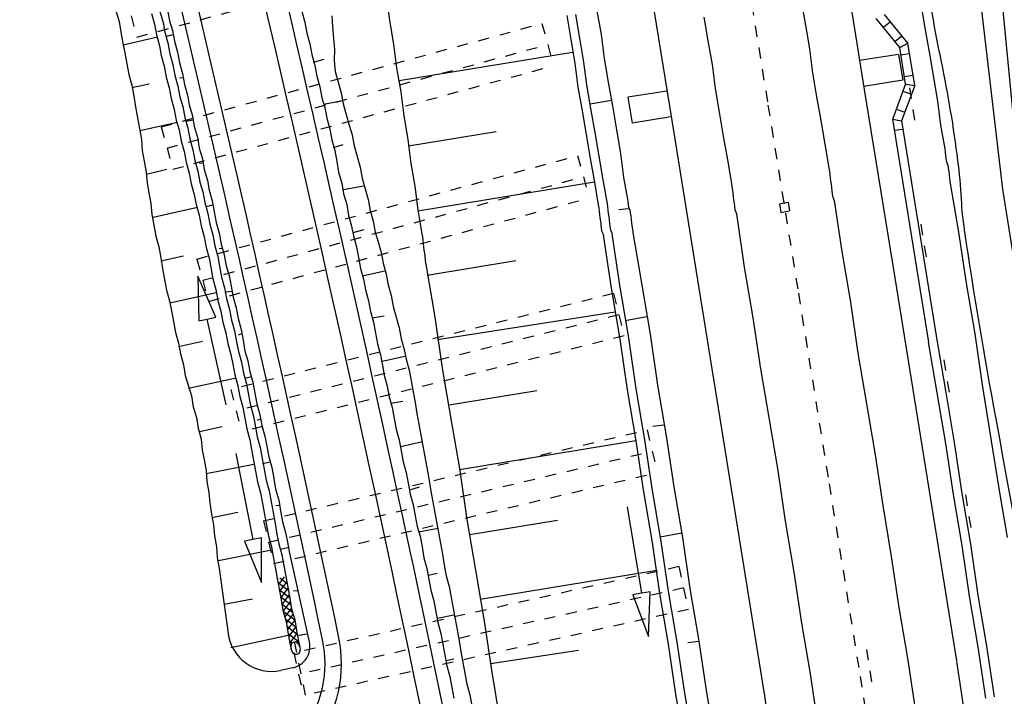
# Model space of a CAD drawing. Extents: x 447693 to 448165, y 439527 to 440695.
# Tile 70 of 88: x 447813 to 447858, y 440325 to 440356. Entities that reach past the tile are written whole.
import ezdxf

# ---------------------------------------------------------------- set-up
doc = ezdxf.new("R2010")
doc.units = 0
doc.header["$LTSCALE"] = 2
doc.header["$MEASUREMENT"] = 0
for name, pattern in [('ACAD_ISO05W100', [0.5, 0.25, -0.25]), ('ACAD_ISO10W100W', [0.5, 0.25, -0.25]), ('AUSGEZOGEN', [0]), ('PUNKTX2', [0.5, 0.25, -0.25]), ('STRICHLINIEX2', [0.5, 0.25, -0.25])]:
    doc.linetypes.add(name, pattern=pattern)
doc.layers.get('0').update_dxf_attribs({"linetype": 'AUSGEZOGEN'})
for name, color, linetype in [('209-GRENZL-BAB', 7, 'AUSGEZOGEN'), ('BOESCHG', 250, 'AUSGEZOGEN'), ('DB-Bahnachse', 7, 'CONTINUOUS'), ('DB-Gleisachse', 7, 'CONTINUOUS'), ('DB-GRABEN', 15, 'AUSGEZOGEN'), ('DB-HZV-Stützscheiben', 15, 'CONTINUOUS'), ('DB-Ingenieurbauwerke', 15, 'CONTINUOUS'), ('DB-Kabelanlagen', 15, 'CONTINUOUS'), ('DB-Wegboeschungen', 15, 'CONTINUOUS'), ('DB-Wegdurchlässe', 15, 'CONTINUOUS'), ('DB-Wege', 15, 'CONTINUOUS'), ('MULDE', 250, 'AUSGEZOGEN')]:
    doc.layers.add(name, color=color, linetype=linetype)

# ---------------------------------------------------------------- blocks, each defined once
blk = doc.blocks.new('*X374')
at = {"color": 0, "linetype": 'ByBlock'}
for p, q in [((-615605, -143717), (-615183, -143295)), ((-614898, -143686), (-615285, -143300)), ((-615272, -143702), (-614850, -143281)), ((-614595, -143670), (-614980, -143286)), ((-614939, -143688), (-614503, -143251)), ((-614317, -143631), (-614675, -143273)), ((-614605, -143672), (-614133, -143200)), ((-614031, -143599), (-614394, -143236)), ((-614234, -143619), (-613801, -143186)), ((-613726, -143586), (-614112, -143199)), ((-613890, -143593), (-613468, -143171)), ((-613421, -143573), (-613807, -143186)), ((-613557, -143578), (-613135, -143157)), ((-613116, -143559), (-613502, -143173)), ((-613110, -143247), (-613197, -143159)), ((-615813, -143726), (-616147, -143392)), ((-616133, -143609), (-615848, -143324)), ((-616118, -143739), (-616126, -143731)), ((-615937, -143731), (-615516, -143310)), ((-615508, -143713), (-615895, -143326)), ((-615203, -143699), (-615590, -143313)), ((-613224, -143564), (-613109, -143448))]:
    blk.add_line(p, q, dxfattribs=at)

msp = doc.modelspace()

# ---------------------------------------------------------------- linework, layer by layer
at = {"layer": '209-GRENZL-BAB', "flags": 128}
msp.add_lwpolyline([(447860.718, 440329.207), (447848.642, 440454.484)], dxfattribs=at)
at = {"layer": 'BOESCHG', "flags": 128}
msp.add_lwpolyline([(447841.981, 440461.039, -0.006619), (447842.458, 440458.389, -0.012671), (447842.653, 440456.996, -0.000941), (447842.997, 440453.941, 0.003655), (447843.09, 440453.154, 0.001128), (447843.394, 440450.776, 0.001784), (447843.595, 440449.273, 0.005206), (447843.848, 440447.561, -0.0034), (447844.246, 440444.94, -0.005019), (447844.714, 440441.463, -0.003732), (447845.261, 440436.775, -0.010405), (447845.402, 440435.171, 0.007381), (447845.588, 440432.91, 0.039608), (447846.424, 440428.202, -0.043027), (447847.165, 440423.862, -0.007666), (447847.293, 440421.968, 0.010073), (447847.398, 440420.527, 0.00665), (447847.895, 440415.855, -0.006994), (447848.364, 440411.413, -0.002764), (447848.468, 440410.201, 0.001682), (447848.635, 440408.209, 0.026182), (447849.331, 440403.246, -0.032843), (447849.833, 440399.28, -0.027064), (447849.842, 440397.858, 0.017602), (447849.814, 440395.672, 0.020563), (447850.096, 440391.251, 0.024364), (447850.667, 440387.556, 0.052935), (447851.373, 440385.335, -0.079643), (447851.765, 440383.831, -0.002652), (447851.994, 440381.309, -0.000964), (447852.573, 440374.369, -0.000371), (447852.778, 440371.834, 0.001588), (447852.827, 440371.242, 0.009735), (447853.006, 440369.551, 0.002084), (447854.031, 440361.671, 0.000459), (447854.189, 440360.499, 0.00032), (447854.419, 440358.821, 0.016726), (447855.301, 440353.687, -0.019065), (447856.053, 440349.178, -0.018328), (447856.213, 440347.412, 0.023148), (447856.354, 440346.014, 0.009181), (447857.789, 440337.388, -0.002735), (447862.98, 440308.496, -0.000965), (447864.118, 440301.883, 0.003565), (447864.435, 440300.094, 0.038236), (447864.695, 440299.112, -0.016906), (447865.377, 440296.922, -0.029081), (447867.47, 440287.094, 0.026959), (447869.682, 440276.484, 0.000674), (447870.173, 440274.644, -0.000208), (447871.77, 440268.683, -0.002031), (447873.672, 440261.455, -0.001437), (447876.289, 440251.219)], format="xyb", dxfattribs=at)
at = {"layer": 'DB-Bahnachse', "linetype": 'ACAD_ISO10W100W'}
for p, q in [((447846.019, 440360.253), (447847.4, 440351.709)), ((447847.4, 440351.709), (447848.788, 440343.115)), ((447848.788, 440343.115), (447850.189, 440334.422)), ((447850.189, 440334.422), (447851.602, 440325.63)), ((447851.602, 440325.63), (447852.977, 440316.732))]:
    msp.add_line(p, q, dxfattribs=at)
at = {"layer": 'DB-Gleisachse', "linetype": 'Continuous'}
for p, q in [((447848.92, 440356.437), (447849.107, 440355.352)), ((447844.474, 440355.724), (447844.662, 440354.639)), ((447849.107, 440355.352), (447849.295, 440354.267)), ((447844.662, 440354.639), (447844.849, 440353.554)), ((447849.295, 440354.267), (447849.433, 440353.175)), ((447844.849, 440353.554), (447844.987, 440352.463)), ((447849.433, 440353.175), (447849.62, 440352.09)), ((447844.987, 440352.463), (447845.174, 440351.377)), ((447849.62, 440352.09), (447849.808, 440351.005)), ((447845.174, 440351.377), (447845.362, 440350.292)), ((447849.808, 440351.005), (447849.995, 440349.92)), ((447845.362, 440350.292), (447845.549, 440349.207)), ((447849.995, 440349.92), (447850.183, 440348.835)), ((447845.549, 440349.207), (447845.737, 440348.122)), ((447850.183, 440348.835), (447850.201, 440348.686)), ((447850.201, 440348.686), (447850.22, 440348.537)), ((447850.22, 440348.537), (447850.239, 440348.389)), ((447850.239, 440348.389), (447850.258, 440348.24)), ((447850.258, 440348.24), (447850.277, 440348.091)), ((447845.737, 440348.122), (447845.756, 440347.973)), ((447845.756, 440347.973), (447845.774, 440347.825)), ((447845.774, 440347.825), (447845.793, 440347.676)), ((447850.277, 440348.091), (447850.295, 440347.942)), ((447850.295, 440347.942), (447850.314, 440347.793)), ((447850.314, 440347.793), (447850.333, 440347.644)), ((447845.793, 440347.676), (447845.812, 440347.527)), ((447845.812, 440347.527), (447845.831, 440347.378)), ((447845.831, 440347.378), (447845.85, 440347.229)), ((447850.333, 440347.644), (447850.352, 440347.496)), ((447850.352, 440347.496), (447850.42, 440347.353)), ((447850.42, 440347.353), (447850.764, 440345.028)), ((447845.85, 440347.229), (447845.868, 440347.081)), ((447845.868, 440347.081), (447845.887, 440346.932)), ((447845.887, 440346.932), (447845.956, 440346.789)), ((447845.956, 440346.789), (447845.974, 440346.64)), ((447845.974, 440346.64), (447846.318, 440344.315)), ((447850.764, 440345.028), (447851.158, 440342.709)), ((447846.318, 440344.315), (447846.712, 440341.996)), ((447851.158, 440342.709), (447851.502, 440340.384)), ((447846.712, 440341.996), (447847.056, 440339.671)), ((447851.502, 440340.384), (447851.896, 440338.065)), ((447847.056, 440339.671), (447847.45, 440337.352)), ((447851.896, 440338.065), (447852.289, 440335.746)), ((447847.45, 440337.352), (447847.844, 440335.033)), ((447852.289, 440335.746), (447852.633, 440333.421)), ((447847.844, 440335.033), (447848.188, 440332.708)), ((447852.633, 440333.421), (447853.027, 440331.102)), ((447848.188, 440332.708), (447848.581, 440330.389)), ((447853.027, 440331.102), (447853.371, 440328.776)), ((447848.581, 440330.389), (447848.925, 440328.064)), ((447853.371, 440328.776), (447853.765, 440326.458)), ((447848.925, 440328.064), (447849.319, 440325.745)), ((447853.765, 440326.458), (447854.109, 440324.132)), ((447849.319, 440325.745), (447849.663, 440323.42))]:
    msp.add_line(p, q, dxfattribs=at)
at = {"layer": 'DB-GRABEN', "linetype": 'Continuous'}
for p, q in [((447829.992, 440356.667), (447830.13, 440355.575)), ((447839.599, 440356.015), (447839.787, 440354.93)), ((447854.39, 440356.221), (447854.578, 440355.135)), ((447830.13, 440355.575), (447830.317, 440354.49)), ((447838.217, 440355.79), (447838.404, 440354.705)), ((447838.613, 440355.841), (447838.801, 440354.755)), ((447854.578, 440355.135), (447854.765, 440354.05)), ((447838.404, 440354.705), (447838.592, 440353.62)), ((447838.801, 440354.755), (447838.988, 440353.67)), ((447839.787, 440354.93), (447839.925, 440353.839)), ((447830.317, 440354.49), (447830.455, 440353.399)), ((447838.479, 440354.11), (447830.58, 440352.81)), ((447854.765, 440354.05), (447854.953, 440352.965)), ((447838.592, 440353.62), (447838.729, 440352.529)), ((447838.988, 440353.67), (447839.12, 440352.629)), ((447839.925, 440353.839), (447840.112, 440352.754)), ((447830.455, 440353.399), (447830.643, 440352.314)), ((447840.112, 440352.754), (447840.3, 440351.669)), ((447854.953, 440352.965), (447855.14, 440351.88)), ((447830.643, 440352.314), (447830.78, 440351.223)), ((447838.729, 440352.529), (447838.917, 440351.444)), ((447839.12, 440352.629), (447839.307, 440351.544)), ((447840.268, 440351.917), (447839.282, 440351.742)), ((447855.14, 440351.88), (447855.278, 440350.789)), ((447838.917, 440351.444), (447839.104, 440350.359)), ((447839.307, 440351.544), (447839.495, 440350.459)), ((447840.3, 440351.669), (447840.487, 440350.584)), ((447830.78, 440351.223), (447830.968, 440350.137)), ((447831.005, 440349.84), (447835.005, 440350.496)), ((447839.495, 440350.459), (447839.682, 440349.373)), ((447840.487, 440350.584), (447840.674, 440349.499)), ((447855.278, 440350.789), (447855.465, 440349.704)), ((447830.968, 440350.137), (447831.106, 440349.046)), ((447839.104, 440350.359), (447839.292, 440349.274)), ((447855.465, 440349.704), (447855.484, 440349.555)), ((447855.484, 440349.555), (447855.503, 440349.406)), ((447839.292, 440349.274), (447839.479, 440348.189)), ((447839.682, 440349.373), (447839.87, 440348.288)), ((447840.674, 440349.499), (447840.812, 440348.407)), ((447855.503, 440349.406), (447855.522, 440349.257)), ((447855.522, 440349.257), (447855.54, 440349.109)), ((447855.54, 440349.109), (447855.609, 440348.966)), ((447831.106, 440349.046), (447831.287, 440348.011)), ((447855.609, 440348.966), (447855.628, 440348.817)), ((447855.628, 440348.817), (447855.646, 440348.668)), ((447855.646, 440348.668), (447855.665, 440348.52)), ((447839.87, 440348.288), (447840.057, 440347.203)), ((447840.812, 440348.407), (447841, 440347.322)), ((447855.665, 440348.52), (447855.684, 440348.371)), ((447855.684, 440348.371), (447855.703, 440348.222)), ((447855.703, 440348.222), (447856.097, 440345.903)), ((447831.287, 440348.011), (447831.425, 440346.919)), ((447839.479, 440348.189), (447831.431, 440346.87)), ((447839.479, 440348.189), (447839.66, 440347.153)), ((447841, 440347.322), (447841.018, 440347.174)), ((447831.425, 440346.919), (447831.612, 440345.834)), ((447839.66, 440347.153), (447839.679, 440347.004)), ((447839.679, 440347.004), (447839.698, 440346.856)), ((447840.057, 440347.203), (447840.076, 440347.055)), ((447840.076, 440347.055), (447840.095, 440346.906)), ((447840.095, 440346.906), (447840.114, 440346.757)), ((447841.044, 440346.975), (447840.597, 440346.919)), ((447841.018, 440347.174), (447841.037, 440347.025)), ((447841.037, 440347.025), (447841.099, 440346.932)), ((447841.099, 440346.932), (447841.118, 440346.783)), ((447839.698, 440346.856), (447839.717, 440346.707)), ((447839.717, 440346.707), (447839.736, 440346.558)), ((447839.736, 440346.558), (447839.754, 440346.409)), ((447839.754, 440346.409), (447839.773, 440346.26)), ((447840.114, 440346.757), (447840.132, 440346.608)), ((447840.132, 440346.608), (447840.151, 440346.459)), ((447840.151, 440346.459), (447840.17, 440346.31)), ((447841.118, 440346.783), (447841.137, 440346.634)), ((447841.137, 440346.634), (447841.156, 440346.485)), ((447841.156, 440346.485), (447841.175, 440346.337)), ((447839.773, 440346.26), (447839.792, 440346.111)), ((447839.792, 440346.111), (447839.811, 440345.963)), ((447839.811, 440345.963), (447839.879, 440345.82)), ((447840.17, 440346.31), (447840.189, 440346.162)), ((447840.189, 440346.162), (447840.208, 440346.013)), ((447840.208, 440346.013), (447840.276, 440345.87)), ((447841.175, 440346.337), (447841.193, 440346.188)), ((447841.193, 440346.188), (447841.212, 440346.039)), ((447841.212, 440346.039), (447841.231, 440345.89)), ((447831.612, 440345.834), (447831.631, 440345.685)), ((447831.631, 440345.685), (447831.65, 440345.537)), ((447831.65, 440345.537), (447831.669, 440345.388)), ((447839.879, 440345.82), (447839.898, 440345.671)), ((447839.898, 440345.671), (447840.242, 440343.346)), ((447840.276, 440345.87), (447840.295, 440345.721)), ((447840.295, 440345.721), (447840.639, 440343.396)), ((447841.231, 440345.89), (447841.625, 440343.571)), ((447856.097, 440345.903), (447856.441, 440343.578)), ((447831.669, 440345.388), (447831.687, 440345.239)), ((447831.687, 440345.239), (447831.706, 440345.09)), ((447831.706, 440345.09), (447831.725, 440344.941)), ((447831.725, 440344.941), (447831.744, 440344.793)), ((447831.744, 440344.793), (447831.763, 440344.644)), ((447831.763, 440344.644), (447831.781, 440344.495)), ((447831.85, 440343.949), (447835.899, 440344.612)), ((447831.781, 440344.495), (447831.8, 440344.346)), ((447831.8, 440344.346), (447832.194, 440342.027)), ((447840.242, 440343.346), (447840.636, 440341.027)), ((447840.639, 440343.396), (447841.033, 440341.077)), ((447841.625, 440343.571), (447842.018, 440341.252)), ((447856.441, 440343.578), (447856.834, 440341.259)), ((447832.194, 440342.027), (447832.538, 440339.702)), ((447840.429, 440342.261), (447832.325, 440340.985)), ((447841.869, 440342.04), (447840.883, 440341.865)), ((447840.636, 440341.027), (447840.98, 440338.702)), ((447841.033, 440341.077), (447841.377, 440338.752)), ((447842.018, 440341.252), (447842.362, 440338.927)), ((447856.834, 440341.259), (447857.178, 440338.934)), ((447832.538, 440339.702), (447832.932, 440337.383)), ((447842.362, 440338.927), (447842.756, 440336.608)), ((447857.178, 440338.934), (447857.916, 440334.289)), ((447832.85, 440338.028), (447836.849, 440338.684)), ((447840.98, 440338.702), (447841.373, 440336.383)), ((447841.377, 440338.752), (447841.77, 440336.433)), ((447832.932, 440337.383), (447833.319, 440335.114)), ((447842.644, 440337.098), (447842.148, 440337.035)), ((447842.756, 440336.608), (447843.1, 440334.283)), ((447841.373, 440336.383), (447833.325, 440335.064)), ((447841.373, 440336.383), (447841.718, 440334.058)), ((447841.77, 440336.433), (447842.114, 440334.108)), ((447833.319, 440335.114), (447833.663, 440332.788)), ((447843.1, 440334.283), (447843.494, 440331.964)), ((447857.916, 440334.289), (447858.31, 440331.971)), ((447841.718, 440334.058), (447842.111, 440331.739)), ((447842.114, 440334.108), (447842.508, 440331.789)), ((447840.975, 440333.367), (447841.625, 440329.42)), ((447833.663, 440332.788), (447834.057, 440330.47)), ((447833.8, 440332.1), (447837.8, 440332.757)), ((447843.469, 440332.162), (447842.483, 440331.987)), ((447842.111, 440331.739), (447842.455, 440329.414)), ((447842.508, 440331.789), (447842.846, 440329.513)), ((447843.494, 440331.964), (447843.838, 440329.639)), ((447834.057, 440330.47), (447834.451, 440328.151)), ((447842.324, 440330.455), (447834.276, 440329.136)), ((447841.625, 440329.42), (447841.23, 440329.355)), ((447841.23, 440329.355), (447841.949, 440327.446)), ((447842.019, 440329.485), (447841.625, 440329.42)), ((447841.949, 440327.446), (447842.019, 440329.485)), ((447842.455, 440329.414), (447842.849, 440327.095)), ((447842.846, 440329.513), (447843.24, 440327.194)), ((447843.838, 440329.639), (447844.232, 440327.32)), ((447834.451, 440328.151), (447834.795, 440325.825)), ((447842.849, 440327.095), (447843.187, 440324.819)), ((447843.24, 440327.194), (447843.584, 440324.869)), ((447844.244, 440327.221), (447843.748, 440327.158)), ((447844.232, 440327.32), (447844.576, 440324.995)), ((447834.744, 440326.222), (447838.75, 440326.829)), ((447834.795, 440325.825), (447835.188, 440323.506)), ((447843.584, 440324.869), (447843.977, 440322.55)), ((447844.576, 440324.995), (447844.969, 440322.676)), ((447843.187, 440324.819), (447843.581, 440322.5))]:
    msp.add_line(p, q, dxfattribs=at)
at = {"layer": 'DB-HZV-Stützscheiben', "linetype": 'PUNKTX2'}
for p, q in [((447818.604, 440354.809), (447835.973, 440359.535)), ((447818.079, 440356.739), (447818.604, 440354.809)), ((447819.72, 440350.708), (447837.089, 440355.434)), ((447837.089, 440355.434), (447837.614, 440353.504)), ((447820.245, 440348.779), (447837.614, 440353.504)), ((447853.85, 440352.495), (447854.171, 440350.521)), ((447819.72, 440350.708), (447820.245, 440348.779)), ((447821.348, 440344.674), (447838.716, 440349.4)), ((447838.716, 440349.4), (447839.241, 440347.47)), ((447821.873, 440342.744), (447839.241, 440347.47)), ((447854.371, 440346.267), (447854.693, 440344.293)), ((447821.348, 440344.674), (447821.873, 440342.744)), ((447840.356, 440343.105), (447822.896, 440338.727)), ((447840.356, 440343.105), (447840.842, 440341.166)), ((447840.842, 440341.166), (447823.383, 440336.787)), ((447855.424, 440340.082), (447855.74, 440338.107)), ((447822.896, 440338.727), (447823.383, 440336.787)), ((447824.371, 440332.722), (447841.884, 440336.881)), ((447841.884, 440336.881), (447842.346, 440334.936)), ((447824.833, 440330.776), (447842.346, 440334.936)), ((447856.41, 440333.91), (447856.727, 440331.936)), ((447824.386, 440332.726), (447824.849, 440330.78)), ((447843.332, 440330.638), (447825.768, 440326.698)), ((447843.332, 440330.638), (447843.769, 440328.687)), ((447843.769, 440328.687), (447826.206, 440324.747)), ((447825.768, 440326.698), (447826.206, 440324.747)), ((447851.888, 440326.862), (447852.2, 440324.887))]:
    msp.add_line(p, q, dxfattribs=at)
at = {"layer": 'DB-HZV-Stützscheiben', "linetype": 'ACAD_ISO05W100'}
for p, q in [((447819.983, 440349.744), (447837.351, 440354.469)), ((447821.61, 440343.709), (447838.979, 440348.435)), ((447840.599, 440342.135), (447823.139, 440337.757)), ((447824.602, 440331.749), (447842.115, 440335.908)), ((447843.551, 440329.663), (447825.987, 440325.723))]:
    msp.add_line(p, q, dxfattribs=at)
at = {"layer": 'DB-Ingenieurbauwerke', "linetype": 'Continuous'}
for p, q in [((447850.412, 440360.964), (447851.793, 440352.419)), ((447841.626, 440359.543), (447843.008, 440350.999)), ((447853.358, 440354.022), (447851.575, 440353.737)), ((447853.358, 440354.022), (447853.548, 440352.837)), ((447853.548, 440352.837), (447851.771, 440352.553)), ((447842.786, 440352.348), (447841.008, 440352.064)), ((447851.794, 440352.419), (447853.181, 440343.825)), ((447841.008, 440352.064), (447841.198, 440350.879)), ((447842.975, 440351.163), (447841.198, 440350.879)), ((447843.007, 440351), (447844.395, 440342.406)), ((447847.926, 440347.201), (447848.32, 440347.268)), ((447847.926, 440347.201), (447847.992, 440346.807)), ((447847.992, 440346.807), (447848.387, 440346.874)), ((447848.32, 440347.268), (447848.387, 440346.874)), ((447853.182, 440343.823), (447854.582, 440335.13)), ((447844.395, 440342.408), (447845.795, 440333.714)), ((447854.582, 440335.128), (447855.995, 440326.336)), ((447845.795, 440333.716), (447847.208, 440324.924)), ((447855.999, 440326.31), (447857.375, 440317.412)), ((447847.204, 440324.95), (447848.58, 440316.052))]:
    msp.add_line(p, q, dxfattribs=at)
at = {"layer": 'DB-Kabelanlagen', "linetype": 'Continuous'}
for p, q in [((447853.412, 440354.342), (447852.34, 440355.662)), ((447852.996, 440355.504), (447852.678, 440355.246)), ((447853.794, 440354.523), (447852.718, 440355.834)), ((447853.194, 440354.611), (447853.512, 440354.87)), ((447853.412, 440354.342), (447853.788, 440354.53)), ((447854.095, 440352.607), (447853.788, 440354.53)), ((447853.68, 440352.668), (447853.413, 440354.342)), ((447853.467, 440354), (447853.863, 440354.063)), ((447853.624, 440353.013), (447854.005, 440353.077)), ((447853.682, 440352.672), (447853.077, 440351.055)), ((447854.095, 440352.607), (447853.492, 440350.994)), ((447853.56, 440352.347), (447853.944, 440352.204)), ((447853.676, 440352.656), (447854.095, 440352.607)), ((447853.252, 440351.521), (447853.637, 440351.38)), ((447853.077, 440351.057), (447854.719, 440340.891)), ((447853.078, 440351.057), (447853.492, 440350.994)), ((447853.492, 440350.994), (447855.108, 440340.991)), ((447853.548, 440350.598), (447853.154, 440350.543)), ((447854.714, 440340.89), (447855.108, 440338.571)), ((447855.104, 440340.99), (447855.498, 440338.671)), ((447855.108, 440338.571), (447855.501, 440336.252)), ((447855.498, 440338.671), (447855.898, 440336.302)), ((447855.501, 440336.252), (447855.845, 440333.927)), ((447855.898, 440336.302), (447856.242, 440333.977)), ((447855.845, 440333.927), (447856.239, 440331.608)), ((447856.242, 440333.977), (447856.636, 440331.658)), ((447856.239, 440331.608), (447856.583, 440329.283)), ((447856.636, 440331.658), (447856.98, 440329.333)), ((447856.583, 440329.283), (447856.977, 440326.964)), ((447856.98, 440329.333), (447857.374, 440327.014)), ((447856.977, 440326.964), (447857.321, 440324.639)), ((447857.374, 440327.014), (447857.718, 440324.689))]:
    msp.add_line(p, q, dxfattribs=at)
at = {"layer": 'DB-Wegboeschungen', "linetype": 'Continuous'}
for p, q in [((447817.652, 440356.015), (447817.791, 440355.524)), ((447819.267, 440355.891), (447819.405, 440355.4)), ((447819.661, 440355.972), (447819.8, 440355.482)), ((447820.006, 440356.049), (447820.095, 440355.555)), ((447826.131, 440355.98), (447826.27, 440355.489)), ((447817.791, 440355.524), (447817.88, 440355.03)), ((447819.405, 440355.4), (447819.494, 440354.906)), ((447819.8, 440355.482), (447819.885, 440355.037)), ((447820.095, 440355.555), (447820.23, 440355.114)), ((447826.27, 440355.489), (447826.359, 440354.994)), ((447827.5, 440355.786), (447827.539, 440355.288)), ((447817.88, 440355.03), (447817.969, 440354.535)), ((447819.885, 440355.037), (447820.024, 440354.546)), ((447820.23, 440355.114), (447820.319, 440354.62)), ((447826.359, 440354.994), (447826.498, 440354.504)), ((447827.539, 440355.288), (447827.582, 440354.74)), ((447817.969, 440354.535), (447818.054, 440354.09)), ((447819.552, 440354.81), (447817.977, 440354.435)), ((447819.494, 440354.906), (447819.633, 440354.415)), ((447820.246, 440354.915), (447819.951, 440354.841)), ((447820.024, 440354.546), (447820.113, 440354.052)), ((447820.319, 440354.62), (447820.458, 440354.129)), ((447826.498, 440354.504), (447826.587, 440354.009)), ((447827.582, 440354.74), (447827.622, 440354.241)), ((447818.054, 440354.09), (447818.143, 440353.596)), ((447819.633, 440354.415), (447819.719, 440353.971)), ((447820.113, 440354.052), (447820.252, 440353.561)), ((447820.458, 440354.129), (447820.547, 440353.634)), ((447827.622, 440354.241), (447827.611, 440353.739)), ((447818.143, 440353.596), (447818.232, 440353.101)), ((447819.719, 440353.971), (447819.857, 440353.48)), ((447820.547, 440353.634), (447820.686, 440353.144)), ((447826.587, 440354.009), (447826.726, 440353.519)), ((447826.664, 440353.664), (447827.155, 440353.803)), ((447827.611, 440353.739), (447827.65, 440353.24)), ((447819.857, 440353.48), (447819.946, 440352.985)), ((447820.252, 440353.561), (447820.341, 440353.067)), ((447826.726, 440353.519), (447826.815, 440353.024)), ((447827.65, 440353.24), (447827.789, 440352.75)), ((447818.232, 440353.101), (447818.371, 440352.611)), ((447819.946, 440352.985), (447820.085, 440352.495)), ((447820.341, 440353.067), (447820.48, 440352.576)), ((447820.702, 440352.944), (447820.552, 440352.933)), ((447820.686, 440353.144), (447820.775, 440352.649)), ((447826.815, 440353.024), (447826.953, 440352.533)), ((447827.789, 440352.75), (447827.928, 440352.259)), ((447818.371, 440352.611), (447818.46, 440352.116)), ((447818.379, 440352.511), (447819.169, 440352.673)), ((447820.085, 440352.495), (447820.174, 440352)), ((447820.48, 440352.576), (447820.569, 440352.081)), ((447820.775, 440352.649), (447820.914, 440352.159)), ((447826.953, 440352.533), (447827.043, 440352.039)), ((447827.928, 440352.259), (447828.017, 440351.764)), ((447818.46, 440352.116), (447818.549, 440351.622)), ((447820.174, 440352), (447820.313, 440351.51)), ((447820.569, 440352.081), (447820.704, 440351.641)), ((447820.914, 440352.159), (447820.999, 440351.714)), ((447827.043, 440352.039), (447827.178, 440351.598)), ((447827.116, 440351.744), (447828.005, 440351.914)), ((447818.549, 440351.622), (447818.638, 440351.127)), ((447820.313, 440351.51), (447820.402, 440351.015)), ((447820.704, 440351.641), (447820.793, 440351.146)), ((447820.999, 440351.714), (447821.138, 440351.223)), ((447827.178, 440351.598), (447827.267, 440351.104)), ((447828.017, 440351.764), (447828.156, 440351.274)), ((447818.638, 440351.127), (447818.727, 440350.632)), ((447820.46, 440350.919), (447818.735, 440350.533)), ((447820.402, 440351.015), (447820.537, 440350.574)), ((447820.793, 440351.146), (447820.932, 440350.655)), ((447821.154, 440351.024), (447820.859, 440350.951)), ((447821.138, 440351.223), (447821.227, 440350.729)), ((447827.267, 440351.104), (447827.405, 440350.613)), ((447828.156, 440351.274), (447828.295, 440350.783)), ((447818.727, 440350.632), (447818.816, 440350.138)), ((447820.537, 440350.574), (447820.626, 440350.08)), ((447820.932, 440350.655), (447821.021, 440350.161)), ((447821.227, 440350.729), (447821.366, 440350.238)), ((447827.405, 440350.613), (447827.495, 440350.118)), ((447828.295, 440350.783), (447828.43, 440350.342)), ((447818.816, 440350.138), (447818.855, 440349.64)), ((447820.626, 440350.08), (447820.765, 440349.589)), ((447821.021, 440350.161), (447821.16, 440349.67)), ((447821.366, 440350.238), (447821.455, 440349.744)), ((447827.495, 440350.118), (447827.633, 440349.628)), ((447828.43, 440350.342), (447828.519, 440349.848)), ((447818.855, 440349.64), (447818.945, 440349.145)), ((447820.765, 440349.589), (447820.854, 440349.095)), ((447821.16, 440349.67), (447821.249, 440349.176)), ((447821.455, 440349.744), (447821.594, 440349.253)), ((447827.572, 440349.773), (447828.013, 440349.908)), ((447827.633, 440349.628), (447827.722, 440349.133)), ((447828.519, 440349.848), (447828.658, 440349.357)), ((447818.945, 440349.145), (447819.034, 440348.65)), ((447821.249, 440349.176), (447821.388, 440348.685)), ((447821.594, 440349.253), (447821.683, 440348.759)), ((447827.722, 440349.133), (447827.812, 440348.639)), ((447828.658, 440349.357), (447828.797, 440348.867)), ((447819.041, 440348.551), (447819.977, 440348.775)), ((447820.854, 440349.095), (447820.993, 440348.604)), ((447821.388, 440348.685), (447821.477, 440348.191)), ((447821.61, 440349.054), (447821.46, 440349.042)), ((447821.683, 440348.759), (447821.822, 440348.268)), ((447828.797, 440348.867), (447828.886, 440348.372)), ((447819.034, 440348.65), (447819.073, 440348.152)), ((447820.993, 440348.604), (447821.082, 440348.109)), ((447821.822, 440348.268), (447821.907, 440347.823)), ((447827.812, 440348.639), (447827.95, 440348.148)), ((447828.886, 440348.372), (447829.025, 440347.882)), ((447819.073, 440348.152), (447819.158, 440347.707)), ((447821.082, 440348.109), (447821.221, 440347.619)), ((447821.477, 440348.191), (447821.612, 440347.75)), ((447821.907, 440347.823), (447822.046, 440347.333)), ((447827.95, 440348.148), (447828.039, 440347.654)), ((447828.024, 440347.853), (447828.963, 440348.027)), ((447829.025, 440347.882), (447829.164, 440347.391)), ((447819.158, 440347.707), (447819.247, 440347.213)), ((447821.221, 440347.619), (447821.306, 440347.174)), ((447821.612, 440347.75), (447821.701, 440347.255)), ((447822.046, 440347.333), (447822.135, 440346.838)), ((447828.039, 440347.654), (447828.178, 440347.163)), ((447829.164, 440347.391), (447829.253, 440346.896)), ((447819.247, 440347.213), (447819.286, 440346.714)), ((447821.368, 440347.028), (447819.348, 440346.569)), ((447821.306, 440347.174), (447821.445, 440346.683)), ((447821.701, 440347.255), (447821.84, 440346.765)), ((447822.062, 440347.133), (447821.767, 440347.06)), ((447828.178, 440347.163), (447828.267, 440346.668)), ((447829.253, 440346.896), (447829.392, 440346.406)), ((447819.286, 440346.714), (447819.375, 440346.22)), ((447821.445, 440346.683), (447821.534, 440346.189)), ((447821.84, 440346.765), (447821.929, 440346.27)), ((447822.135, 440346.838), (447822.224, 440346.344)), ((447828.267, 440346.668), (447828.406, 440346.178)), ((447819.375, 440346.22), (447819.464, 440345.725)), ((447821.534, 440346.189), (447821.673, 440345.698)), ((447821.929, 440346.27), (447822.068, 440345.78)), ((447822.224, 440346.344), (447822.363, 440345.853)), ((447828.406, 440346.178), (447828.491, 440345.733)), ((447828.48, 440345.883), (447828.97, 440346.022)), ((447829.392, 440346.406), (447829.481, 440345.911)), ((447819.464, 440345.725), (447819.603, 440345.235)), ((447821.673, 440345.698), (447821.762, 440345.204)), ((447822.068, 440345.78), (447822.157, 440345.285)), ((447822.363, 440345.853), (447822.452, 440345.358)), ((447828.491, 440345.733), (447828.63, 440345.242)), ((447829.481, 440345.911), (447829.616, 440345.47)), ((447819.603, 440345.235), (447819.692, 440344.74)), ((447821.762, 440345.204), (447821.901, 440344.713)), ((447822.157, 440345.285), (447822.296, 440344.794)), ((447822.518, 440345.163), (447822.368, 440345.151)), ((447822.452, 440345.358), (447822.591, 440344.868)), ((447828.63, 440345.242), (447828.719, 440344.748)), ((447829.616, 440345.47), (447829.754, 440344.98)), ((447819.692, 440344.74), (447819.781, 440344.245)), ((447819.704, 440344.59), (447820.739, 440344.822)), ((447821.901, 440344.713), (447821.99, 440344.219)), ((447822.296, 440344.794), (447822.381, 440344.35)), ((447822.591, 440344.868), (447822.68, 440344.373)), ((447828.719, 440344.748), (447828.808, 440344.253)), ((447829.754, 440344.98), (447829.843, 440344.485)), ((447819.781, 440344.245), (447819.87, 440343.751)), ((447821.99, 440344.219), (447822.075, 440343.774)), ((447822.381, 440344.35), (447822.47, 440343.855)), ((447822.68, 440344.373), (447822.815, 440343.932)), ((447828.808, 440344.253), (447828.947, 440343.763)), ((447829.843, 440344.485), (447829.982, 440343.995)), ((447819.87, 440343.751), (447819.959, 440343.256)), ((447821.392, 440343.891), (447821.429, 440341.852)), ((447822.21, 440342.023), (447821.392, 440343.891)), ((447822.075, 440343.774), (447822.214, 440343.283)), ((447822.47, 440343.855), (447822.609, 440343.365)), ((447822.815, 440343.932), (447822.904, 440343.438)), ((447828.886, 440343.908), (447829.921, 440344.14)), ((447828.947, 440343.763), (447829.036, 440343.268)), ((447829.982, 440343.995), (447830.071, 440343.5)), ((447822.214, 440343.283), (447822.303, 440342.789)), ((447822.609, 440343.365), (447822.698, 440342.87)), ((447822.904, 440343.438), (447822.993, 440342.943)), ((447829.036, 440343.268), (447829.175, 440342.778)), ((447830.071, 440343.5), (447830.21, 440343.01)), ((447819.959, 440343.256), (447820.098, 440342.766)), ((447822.226, 440343.134), (447820.106, 440342.666)), ((447822.974, 440343.193), (447822.625, 440343.165)), ((447822.698, 440342.87), (447822.837, 440342.379)), ((447822.993, 440342.943), (447823.132, 440342.453)), ((447830.21, 440343.01), (447830.299, 440342.515)), ((447820.098, 440342.766), (447820.183, 440342.321)), ((447822.303, 440342.789), (447822.442, 440342.298)), ((447822.837, 440342.379), (447822.926, 440341.885)), ((447823.132, 440342.453), (447823.221, 440341.958)), ((447829.175, 440342.778), (447829.264, 440342.283)), ((447830.299, 440342.515), (447830.438, 440342.024)), ((447820.183, 440342.321), (447820.272, 440341.827)), ((447821.429, 440341.852), (447821.819, 440341.937)), ((447821.819, 440341.937), (447822.21, 440342.023)), ((447822.675, 440338.03), (447821.819, 440341.937)), ((447822.442, 440342.298), (447822.531, 440341.804)), ((447823.221, 440341.958), (447823.36, 440341.468)), ((447829.264, 440342.283), (447829.403, 440341.792)), ((447829.338, 440341.988), (447829.882, 440342.081)), ((447830.438, 440342.024), (447830.577, 440341.534)), ((447820.272, 440341.827), (447820.362, 440341.332)), ((447822.531, 440341.804), (447822.67, 440341.313)), ((447822.926, 440341.885), (447823.065, 440341.394)), ((447823.36, 440341.468), (447823.449, 440340.973)), ((447829.403, 440341.792), (447829.492, 440341.298)), ((447830.577, 440341.534), (447830.666, 440341.039)), ((447820.362, 440341.332), (447820.5, 440340.841)), ((447822.67, 440341.313), (447822.759, 440340.818)), ((447823.065, 440341.394), (447823.154, 440340.9)), ((447823.376, 440341.268), (447823.23, 440341.207)), ((447829.492, 440341.298), (447829.581, 440340.803)), ((447830.666, 440341.039), (447830.805, 440340.549)), ((447820.5, 440340.841), (447820.59, 440340.347)), ((447820.512, 440340.692), (447821.597, 440340.928)), ((447822.759, 440340.818), (447822.898, 440340.328)), ((447823.154, 440340.9), (447823.239, 440340.455)), ((447823.449, 440340.973), (447823.538, 440340.479)), ((447829.581, 440340.803), (447829.72, 440340.313)), ((447820.59, 440340.347), (447820.728, 440339.856)), ((447822.898, 440340.328), (447822.983, 440339.883)), ((447823.239, 440340.455), (447823.378, 440339.964)), ((447823.538, 440340.479), (447823.673, 440340.038)), ((447829.72, 440340.313), (447829.809, 440339.818)), ((447829.794, 440340.018), (447830.829, 440340.249)), ((447830.805, 440340.549), (447830.89, 440340.104)), ((447820.728, 440339.856), (447820.817, 440339.362)), ((447822.983, 440339.883), (447823.072, 440339.389)), ((447823.378, 440339.964), (447823.467, 440339.47)), ((447823.673, 440340.038), (447823.762, 440339.543)), ((447829.809, 440339.818), (447829.894, 440339.374)), ((447830.89, 440340.104), (447831.029, 440339.613)), ((447820.817, 440339.362), (447820.952, 440338.921)), ((447823.134, 440339.243), (447820.964, 440338.771)), ((447823.072, 440339.389), (447823.211, 440338.898)), ((447823.467, 440339.47), (447823.606, 440338.979)), ((447823.832, 440339.298), (447823.537, 440339.225)), ((447823.762, 440339.543), (447823.901, 440339.053)), ((447829.894, 440339.374), (447830.033, 440338.883)), ((447831.029, 440339.613), (447831.118, 440339.119)), ((447820.952, 440338.921), (447821.091, 440338.43)), ((447823.211, 440338.898), (447823.3, 440338.403)), ((447823.606, 440338.979), (447823.695, 440338.485)), ((447823.901, 440339.053), (447823.99, 440338.558)), ((447830.033, 440338.883), (447830.122, 440338.388)), ((447831.118, 440339.119), (447831.207, 440338.624)), ((447821.091, 440338.43), (447821.18, 440337.936)), ((447823.3, 440338.403), (447823.439, 440337.913)), ((447823.695, 440338.485), (447823.784, 440337.99)), ((447823.99, 440338.558), (447824.079, 440338.063)), ((447830.122, 440338.388), (447830.261, 440337.898)), ((447831.207, 440338.624), (447831.296, 440338.13)), ((447821.18, 440337.936), (447821.319, 440337.445)), ((447823.439, 440337.913), (447823.528, 440337.418)), ((447823.784, 440337.99), (447823.923, 440337.5)), ((447824.079, 440338.063), (447824.218, 440337.573)), ((447830.196, 440338.093), (447830.74, 440338.186)), ((447830.261, 440337.898), (447830.35, 440337.403)), ((447831.296, 440338.13), (447831.385, 440337.635)), ((447821.319, 440337.445), (447821.408, 440336.951)), ((447823.923, 440337.5), (447824.012, 440337.005)), ((447824.218, 440337.573), (447824.307, 440337.078)), ((447831.385, 440337.635), (447831.474, 440337.141)), ((447821.47, 440336.805), (447822.505, 440337.037)), ((447823.528, 440337.418), (447823.617, 440336.924)), ((447824.012, 440337.005), (447824.097, 440336.56)), ((447824.234, 440337.373), (447824.088, 440337.312)), ((447824.307, 440337.078), (447824.446, 440336.588)), ((447830.35, 440337.403), (447830.439, 440336.909)), ((447831.474, 440337.141), (447831.564, 440336.646)), ((447821.408, 440336.951), (447821.547, 440336.46)), ((447823.617, 440336.924), (447823.756, 440336.433)), ((447824.097, 440336.56), (447824.236, 440336.07)), ((447824.446, 440336.588), (447824.531, 440336.143)), ((447830.439, 440336.909), (447830.578, 440336.418)), ((447831.564, 440336.646), (447831.653, 440336.151)), ((447821.547, 440336.46), (447821.586, 440335.962)), ((447823.756, 440336.433), (447823.841, 440335.988)), ((447824.531, 440336.143), (447824.62, 440335.648)), ((447830.578, 440336.418), (447830.667, 440335.924)), ((447830.652, 440336.123), (447831.637, 440336.351)), ((447831.653, 440336.151), (447831.742, 440335.657)), ((447821.586, 440335.962), (447821.672, 440335.517)), ((447823.116, 440335.801), (447823.903, 440331.88)), ((447823.841, 440335.988), (447823.93, 440335.494)), ((447824.236, 440336.07), (447824.325, 440335.575)), ((447824.62, 440335.648), (447824.759, 440335.158)), ((447830.667, 440335.924), (447830.756, 440335.429)), ((447831.742, 440335.657), (447831.831, 440335.162)), ((447821.672, 440335.517), (447821.761, 440335.022)), ((447823.946, 440335.295), (447821.772, 440334.873)), ((447823.93, 440335.494), (447824.019, 440334.999)), ((447824.325, 440335.575), (447824.414, 440335.081)), ((447824.69, 440335.403), (447824.345, 440335.326)), ((447830.756, 440335.429), (447830.895, 440334.938)), ((447821.761, 440335.022), (447821.8, 440334.524)), ((447824.019, 440334.999), (447824.108, 440334.505)), ((447824.414, 440335.081), (447824.503, 440334.586)), ((447824.759, 440335.158), (447824.848, 440334.663)), ((447830.895, 440334.938), (447830.984, 440334.444)), ((447831.831, 440335.162), (447831.92, 440334.668)), ((447821.8, 440334.524), (447821.889, 440334.029)), ((447824.108, 440334.505), (447824.247, 440334.014)), ((447824.503, 440334.586), (447824.642, 440334.095)), ((447824.848, 440334.663), (447824.937, 440334.169)), ((447830.984, 440334.444), (447831.073, 440333.949)), ((447831.058, 440334.149), (447831.499, 440334.284)), ((447831.92, 440334.668), (447832.009, 440334.173)), ((447821.889, 440334.029), (447821.928, 440333.531)), ((447824.247, 440334.014), (447824.336, 440333.52)), ((447824.642, 440334.095), (447824.731, 440333.601)), ((447824.937, 440334.169), (447825.076, 440333.678)), ((447831.073, 440333.949), (447831.212, 440333.459)), ((447832.009, 440334.173), (447832.098, 440333.679)), ((447821.928, 440333.531), (447822.017, 440333.036)), ((447824.336, 440333.52), (447824.425, 440333.025)), ((447824.731, 440333.601), (447824.82, 440333.106)), ((447825.096, 440333.429), (447824.946, 440333.417)), ((447825.076, 440333.678), (447825.165, 440333.184)), ((447831.212, 440333.459), (447831.301, 440332.964)), ((447832.098, 440333.679), (447832.187, 440333.184)), ((447822.017, 440333.036), (447822.106, 440332.542)), ((447822.029, 440332.887), (447823.213, 440333.13)), ((447824.425, 440333.025), (447824.515, 440332.531)), ((447824.82, 440333.106), (447824.909, 440332.612)), ((447825.165, 440333.184), (447825.254, 440332.689)), ((447831.301, 440332.964), (447831.39, 440332.47)), ((447832.187, 440333.184), (447832.276, 440332.69)), ((447822.106, 440332.542), (447822.145, 440332.043)), ((447824.515, 440332.531), (447824.604, 440332.036)), ((447824.909, 440332.612), (447824.998, 440332.117)), ((447825.254, 440332.689), (447825.393, 440332.198)), ((447832.276, 440332.69), (447832.365, 440332.195)), ((447822.145, 440332.043), (447822.235, 440331.549)), ((447824.604, 440332.036), (447824.742, 440331.545)), ((447824.998, 440332.117), (447825.084, 440331.673)), ((447825.393, 440332.198), (447825.478, 440331.754)), ((447831.39, 440332.47), (447831.525, 440332.029)), ((447831.46, 440332.224), (447832.349, 440332.395)), ((447832.365, 440332.195), (447832.454, 440331.701)), ((447823.903, 440331.88), (447823.511, 440331.801)), ((447823.511, 440331.801), (447824.297, 440329.919)), ((447824.295, 440331.958), (447823.903, 440331.88)), ((447824.297, 440329.919), (447824.295, 440331.958)), ((447825.084, 440331.673), (447825.222, 440331.182)), ((447825.478, 440331.754), (447825.567, 440331.259)), ((447831.525, 440332.029), (447831.615, 440331.534)), ((447832.454, 440331.701), (447832.543, 440331.206)), ((447822.235, 440331.549), (447822.274, 440331.05)), ((447824.754, 440331.396), (447822.335, 440330.905)), ((447824.742, 440331.545), (447824.828, 440331.101)), ((447825.548, 440331.508), (447825.153, 440331.427)), ((447825.222, 440331.182), (447825.312, 440330.687)), ((447825.567, 440331.259), (447826.474, 440327.211)), ((447831.615, 440331.534), (447831.704, 440331.04)), ((447832.543, 440331.206), (447832.632, 440330.712)), ((447822.274, 440331.05), (447822.363, 440330.556)), ((447824.828, 440331.101), (447824.917, 440330.606)), ((447825.312, 440330.687), (447825.401, 440330.193)), ((447831.704, 440331.04), (447831.842, 440330.549)), ((447832.632, 440330.712), (447832.721, 440330.217)), ((447822.363, 440330.556), (447822.768, 440327.587)), ((447824.917, 440330.606), (447825.006, 440330.112)), ((447831.842, 440330.549), (447831.932, 440330.055)), ((447831.916, 440330.254), (447832.311, 440330.335)), ((447825.006, 440330.112), (447825.095, 440329.617)), ((447825.401, 440330.193), (447825.49, 440329.698)), ((447831.932, 440330.055), (447832.021, 440329.56)), ((447832.721, 440330.217), (447832.86, 440329.726)), ((447825.095, 440329.617), (447825.184, 440329.123)), ((447825.49, 440329.698), (447825.579, 440329.204)), ((447825.954, 440329.534), (447825.755, 440329.519)), ((447832.021, 440329.56), (447832.159, 440329.069)), ((447832.86, 440329.726), (447832.949, 440329.232)), ((447822.592, 440328.919), (447823.876, 440329.17)), ((447825.184, 440329.123), (447825.273, 440328.628)), ((447825.579, 440329.204), (447825.668, 440328.709)), ((447832.159, 440329.069), (447832.249, 440328.575)), ((447832.949, 440329.232), (447833.038, 440328.737)), ((447825.273, 440328.628), (447825.412, 440328.137)), ((447825.668, 440328.709), (447825.807, 440328.219)), ((447832.249, 440328.575), (447832.338, 440328.08)), ((447833.038, 440328.737), (447833.127, 440328.243)), ((447825.412, 440328.137), (447825.501, 440327.643)), ((447825.807, 440328.219), (447825.896, 440327.724)), ((447832.322, 440328.28), (447833.062, 440328.438)), ((447832.338, 440328.08), (447832.477, 440327.59)), ((447833.127, 440328.243), (447833.216, 440327.748)), ((447825.501, 440327.643), (447825.59, 440327.148)), ((447825.896, 440327.724), (447825.985, 440327.23)), ((447826.36, 440327.56), (447825.915, 440327.475)), ((447832.477, 440327.59), (447832.566, 440327.095)), ((447833.216, 440327.748), (447833.305, 440327.254)), ((447825.513, 440327.493), (447822.898, 440326.937)), ((447825.59, 440327.148), (447825.651, 440326.876)), ((447825.985, 440327.23), (447826.042, 440326.959)), ((447832.566, 440327.095), (447832.655, 440326.601)), ((447833.305, 440327.254), (447833.394, 440326.759)), ((447833.394, 440326.759), (447833.484, 440326.265)), ((447832.655, 440326.601), (447832.744, 440326.106)), ((447832.724, 440326.355), (447833.069, 440326.433)), ((447833.484, 440326.265), (447833.573, 440325.77)), ((447825.703, 440326.014), (447825.158, 440325.9)), ((447832.744, 440326.106), (447832.883, 440325.615)), ((447833.573, 440325.77), (447833.662, 440325.276)), ((447832.883, 440325.615), (447832.972, 440325.121)), ((447832.972, 440325.121), (447833.061, 440324.626)), ((447833.662, 440325.276), (447833.801, 440324.785)), ((447833.801, 440324.785), (447833.89, 440324.29))]:
    msp.add_line(p, q, dxfattribs=at)
for centre, major_axis, start_param, end_param in [((447824.749, 440327.858), (1.982, 0.269), 3.142196, 4.783264), ((447825.499, 440326.993), (0.707, 0.707), 4.132842, 5.718179)]:
    msp.add_ellipse(centre, major_axis=major_axis, ratio=1, start_param=start_param, end_param=end_param, dxfattribs=at)
at = {"layer": 'DB-Wegdurchlässe', "linetype": 'STRICHLINIEX2'}
msp.add_line((447825.785, 440327.214), (447828.794, 440312.555), dxfattribs=at)
at = {"layer": 'DB-Wegdurchlässe', "linetype": 'Continuous'}
msp.add_ellipse((447825.846, 440326.917), major_axis=(-0.062, 0.294), ratio=0.666662, start_param=3.141593, end_param=9.424778, dxfattribs=at)
at = {"layer": 'DB-Wege', "linetype": 'Continuous'}
for centre, major_axis, start_param, end_param in [((446606.214, 440069.676), (1241.108, 168.544), 0.064202, 0.121154), ((446606.214, 440069.676), (1240.128, 168.327), -0.004692, 0.121221), ((446606.214, 440069.676), (1237.155, 167.925), 0.073058, 0.12122), ((446606.214, 440069.676), (1236.415, 167.8), 0.073077, 0.121239), ((447821.941, 440326.217), (5.202, 0.706), 4.669512, 6.356226), ((447821.941, 440326.217), (5.945, 0.807), 4.669464, 6.356178)]:
    msp.add_ellipse(centre, major_axis=major_axis, ratio=1, start_param=start_param, end_param=end_param, dxfattribs=at)
at = {"layer": 'MULDE'}
msp.add_lwpolyline([(447856.754, 440359.405), (447858.107, 440347.862), (447864.531, 440307.516), (447865.851, 440300.442)], dxfattribs=at)

# ---------------------------------------------------------------- block references
at = {"layer": 'DB-Wegboeschungen', "linetype": 'Continuous', "xscale": 0.0009999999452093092, "yscale": 0.000999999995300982, "zscale": 0.001, "rotation": 277.7296829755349}
msp.add_blockref('*X374', (448050.308, 439738.914), dxfattribs=at)

doc.saveas('drawing.dxf')
